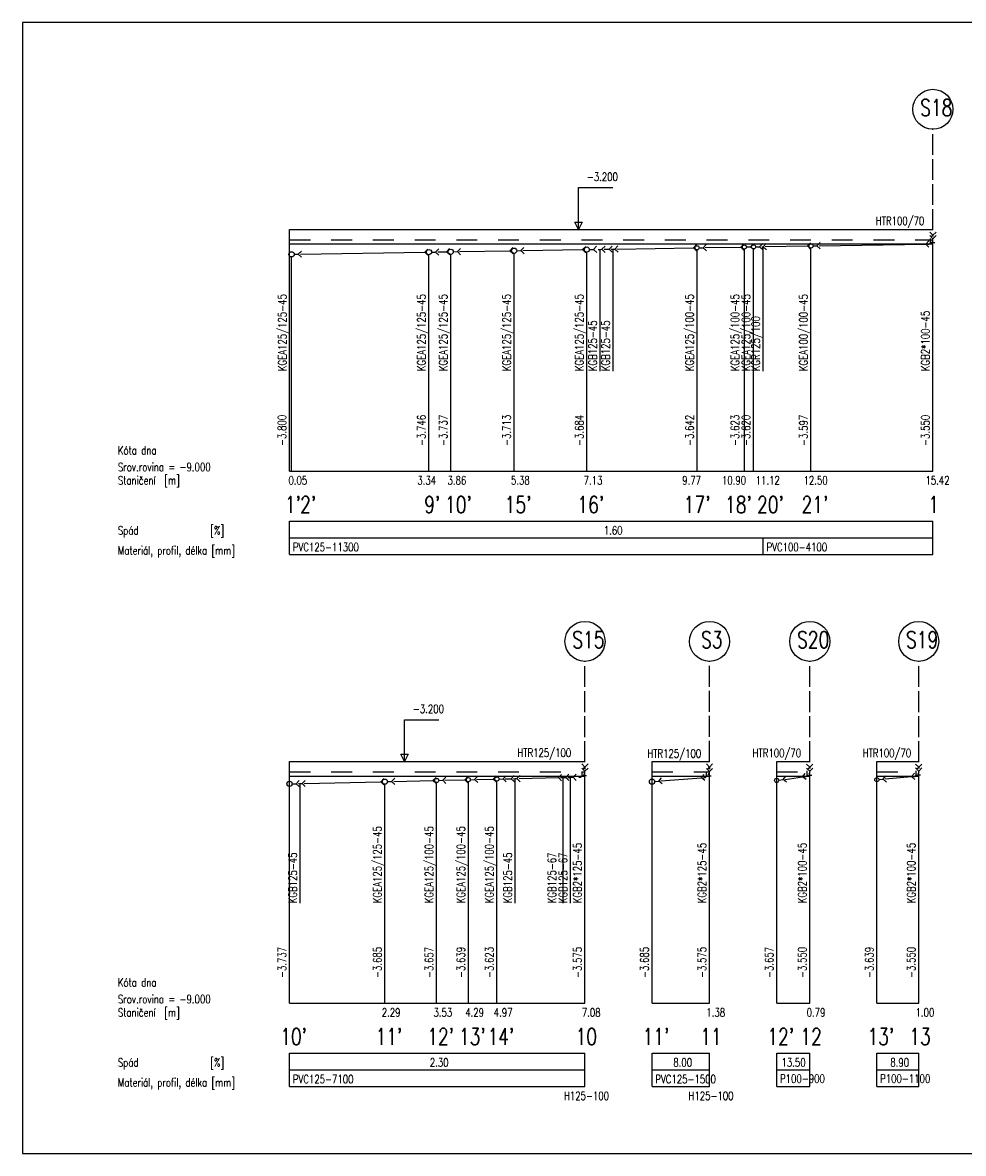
# Model space of a CAD drawing. Extents: x -388847 to -134749, y 81682 to 194994.
# Tile 1 of 23: x -388847 to -366292, y 110834 to 137952. Entities that reach past the tile are written whole.
import ezdxf

# ---------------------------------------------------------------- set-up
doc = ezdxf.new("R2010")
doc.units = 0
doc.header["$MEASUREMENT"] = 0
doc.linetypes.add('CARKOVANA_S', pattern=[6, 5, -1])
doc.linetypes.add('HYDROIZOLACE', pattern=[10, 5, -5])
for name, color, linetype in [('K0_PR721_KONSTRUKCE_TENKE', 7, 'Continuous'), ('K0_PR721_KONSTRUKCE_TLUSTE', 1, 'Continuous'), ('K0_PR721_POPIS_CARY', 7, 'Continuous'), ('K0_PR721_POPIS_TENKE', 7, 'Continuous'), ('K0_PR721_POPIS_TLUSTE', 1, 'Continuous'), ('K0_PR721_POTRUBI_TENKE', 7, 'Continuous'), ('K0_PR721_POTRUBI_TLUSTE', 1, 'Continuous')]:
    doc.layers.add(name, color=color, linetype=linetype)
doc.styles.add('SIMP_CZ', font='simplex.shx', dxfattribs={"width": 0.8})

msp = doc.modelspace()

# ---------------------------------------------------------------- linework, layer by layer
at = {"layer": 'K0_PR721_KONSTRUKCE_TENKE'}
for p, q in [((-382446.9, 132993.6), (-367022.9, 132993.6)), ((-382446.9, 132643.6), (-367022.9, 132643.6)), ((-382446.9, 120233.6), (-375363.9, 120233.6)), ((-373756.9, 120233.6), (-372377.9, 120233.6)), ((-370766.9, 120233.6), (-369974.9, 120233.6)), ((-368366.9, 120233.6), (-367362.9, 120233.6)), ((-382446.9, 119883.6), (-375363.9, 119883.6)), ((-373756.9, 119883.6), (-372377.9, 119883.6)), ((-370766.9, 119883.6), (-369974.9, 119883.6)), ((-368366.9, 119883.6), (-367362.9, 119883.6))]:
    msp.add_line(p, q, dxfattribs=at)
at = {"layer": 'K0_PR721_KONSTRUKCE_TLUSTE', "linetype": 'HYDROIZOLACE', "ltscale": 100}
for p, q in [((-382446.9, 132743.6), (-367022.9, 132743.6)), ((-382446.9, 119983.6), (-375363.9, 119983.6)), ((-373756.9, 119983.6), (-372377.9, 119983.6)), ((-370766.9, 119983.6), (-369974.9, 119983.6)), ((-368366.9, 119983.6), (-367362.9, 119983.6))]:
    msp.add_line(p, q, dxfattribs=at)
at = {"layer": 'K0_PR721_POPIS_CARY'}
for p, q in [((-317166.9, 137951.6), (-388846.9, 137951.6)), ((-388846.9, 137951.6), (-388846.9, 110833.6)), ((-375519.9, 132993.6), (-375519.9, 133993.6)), ((-375519.9, 133993.6), (-374694.9, 133993.6)), ((-375519.9, 132993.6), (-375607.4, 133168.6)), ((-375607.4, 133168.6), (-375432.4, 133168.6)), ((-375432.4, 133168.6), (-375519.9, 132993.6)), ((-382446.9, 132393.6), (-382446.9, 132993.6)), ((-367022.9, 132643.6), (-367022.9, 132729.9)), ((-367022.9, 127193.6), (-367022.9, 132643.6)), ((-382446.9, 127193.6), (-382446.9, 132393.6)), ((-379104.9, 127193.6), (-379104.9, 132385.3)), ((-378582.9, 127193.6), (-378582.9, 132393.7)), ((-377062.9, 127193.6), (-377062.9, 132418.4)), ((-375319.9, 127193.6), (-375319.9, 132446.6)), ((-374998.9, 129593.6), (-374998.9, 132514.3)), ((-374688.9, 129593.6), (-374688.9, 132519.3)), ((-372676.9, 127193.6), (-372676.9, 132502)), ((-371541.9, 127193.6), (-371541.9, 132520.3)), ((-371322.9, 127193.6), (-371322.9, 132523.9)), ((-371090.9, 129593.6), (-371090.9, 132577.7)), ((-369945.9, 127193.6), (-369945.9, 132546.2)), ((-382397.9, 127193.6), (-382397.9, 132331.9)), ((-382446.9, 125993.6), (-367022.9, 125993.6)), ((-382446.9, 125193.6), (-382446.9, 125993.6)), ((-367022.9, 125193.6), (-367022.9, 125993.6)), ((-382446.9, 125593.6), (-367022.9, 125593.6)), ((-371090.9, 125193.6), (-371090.9, 125593.6)), ((-382446.9, 125193.6), (-367022.9, 125193.6)), ((-379690.4, 120233.6), (-379690.4, 121233.6)), ((-379690.4, 121233.6), (-378865.4, 121233.6)), ((-379690.4, 120233.6), (-379777.9, 120408.6)), ((-379777.9, 120408.6), (-379602.9, 120408.6)), ((-379602.9, 120408.6), (-379690.4, 120233.6)), ((-382446.9, 119696.2), (-382446.9, 120233.6)), ((-373756.9, 119748.6), (-373756.9, 120233.6)), ((-370766.9, 119777.1), (-370766.9, 120233.6)), ((-368366.9, 119794.5), (-368366.9, 120233.6)), ((-375363.9, 119858.6), (-375363.9, 119954.6)), ((-372377.9, 119858.6), (-372377.9, 119949.1)), ((-369974.9, 119883.6), (-369974.9, 119959.5)), ((-369974.9, 114433.6), (-369974.9, 119883.6)), ((-367362.9, 119883.6), (-367362.9, 119963.5)), ((-367362.9, 114433.6), (-367362.9, 119883.6)), ((-382446.9, 114433.6), (-382446.9, 119696.2)), ((-382188.9, 116833.6), (-382188.9, 119702.2)), ((-380160.9, 114433.6), (-380160.9, 119686.1)), ((-378920.9, 114433.6), (-378920.9, 119727.1)), ((-378159.9, 114433.6), (-378159.9, 119744.5)), ((-377475.9, 114433.6), (-377475.9, 119760.2)), ((-377035.9, 116833.6), (-377035.9, 119820.3)), ((-375884.9, 116833.6), (-375884.9, 119846.7)), ((-375709.9, 116833.6), (-375709.9, 119850.7)), ((-375363.9, 114433.6), (-375363.9, 119858.6)), ((-373756.9, 114433.6), (-373756.9, 119748.6)), ((-372377.9, 114433.6), (-372377.9, 119858.6)), ((-370766.9, 114433.6), (-370766.9, 119777.1)), ((-368366.9, 114433.6), (-368366.9, 119794.5)), ((-382446.9, 113233.6), (-375363.9, 113233.6)), ((-382446.9, 112433.6), (-382446.9, 113233.6)), ((-375363.9, 112433.6), (-375363.9, 113233.6)), ((-373756.9, 113233.6), (-372377.9, 113233.6)), ((-373756.9, 112433.6), (-373756.9, 113233.6)), ((-372377.9, 112433.6), (-372377.9, 113233.6)), ((-370766.9, 113233.6), (-369974.9, 113233.6)), ((-370766.9, 112433.6), (-370766.9, 113233.6)), ((-369974.9, 112433.6), (-369974.9, 113233.6)), ((-368366.9, 113233.6), (-367362.9, 113233.6)), ((-368366.9, 112433.6), (-368366.9, 113233.6)), ((-367362.9, 112433.6), (-367362.9, 113233.6)), ((-382446.9, 112833.6), (-375363.9, 112833.6)), ((-373756.9, 112833.6), (-372377.9, 112833.6)), ((-370766.9, 112833.6), (-369974.9, 112833.6)), ((-368366.9, 112833.6), (-367362.9, 112833.6)), ((-382446.9, 112433.6), (-375363.9, 112433.6)), ((-373756.9, 112433.6), (-372377.9, 112433.6)), ((-370766.9, 112433.6), (-369974.9, 112433.6)), ((-368366.9, 112433.6), (-367362.9, 112433.6)), ((-388846.9, 110833.6), (-317166.9, 110833.6))]:
    msp.add_line(p, q, dxfattribs=at)
at = {"layer": 'K0_PR721_POPIS_CARY', "linetype": 'CARKOVANA_S', "ltscale": 100}
for p, q in [((-367022.9, 132978.6), (-367022.9, 135392.6)), ((-375363.9, 120218.6), (-375363.9, 122632.6)), ((-372377.9, 120224.6), (-372377.9, 122632.6)), ((-369974.9, 120218.6), (-369974.9, 122632.6)), ((-367362.9, 120218.6), (-367362.9, 122632.6))]:
    msp.add_line(p, q, dxfattribs=at)
at = {"layer": 'K0_PR721_POPIS_CARY'}
for centre in [(-367022.9, 135872.6), (-375363.9, 123112.6), (-372377.9, 123112.6), (-369974.9, 123112.6), (-367362.9, 123112.6)]:
    msp.add_circle(centre, 480, dxfattribs=at)
at = {"layer": 'K0_PR721_POPIS_TLUSTE'}
for p, q in [((-382446.9, 127193.6), (-367022.9, 127193.6)), ((-382446.9, 114433.6), (-375363.9, 114433.6)), ((-373756.9, 114433.6), (-372377.9, 114433.6)), ((-370766.9, 114433.6), (-369974.9, 114433.6)), ((-368366.9, 114433.6), (-367362.9, 114433.6))]:
    msp.add_line(p, q, dxfattribs=at)
at = {"layer": 'K0_PR721_POTRUBI_TENKE'}
for p, q in [((-367022.9, 132853.6), (-367097.9, 132928.6)), ((-366947.9, 132928.6), (-367022.9, 132853.6)), ((-372764.9, 132550.5), (-372691.1, 132626.7)), ((-372529.9, 132554.3), (-372456.1, 132630.5)), ((-371629.9, 132568.9), (-371556.1, 132645.1)), ((-371394.9, 132572.7), (-371321.1, 132648.9)), ((-371175.9, 132576.3), (-371102.1, 132652.5)), ((-371090.9, 132577.7), (-371017.1, 132653.9)), ((-370030.9, 132594.8), (-369957.1, 132671)), ((-369802.9, 132598.5), (-369729.1, 132674.7)), ((-367195.6, 132640.8), (-367121.8, 132717)), ((-367119.4, 132567), (-367195.6, 132640.8)), ((-367022.9, 132768.9), (-367097.9, 132843.9)), ((-367083, 132669.8), (-367083, 132775.8)), ((-366976.9, 132669.8), (-367083, 132669.8)), ((-367062.9, 132820.6), (-367022.9, 132853.6)), ((-367022.9, 132853.6), (-367022.9, 132820.6)), ((-366947.9, 132843.9), (-367022.9, 132768.9)), ((-382236.9, 132397), (-382163.2, 132473.2)), ((-382160.7, 132323.3), (-382236.9, 132397)), ((-379205.9, 132446.1), (-379132.1, 132522.3)), ((-379129.7, 132372.4), (-379205.9, 132446.1)), ((-378943.9, 132450.4), (-378870.1, 132526.6)), ((-378867.7, 132376.6), (-378943.9, 132450.4)), ((-378683.9, 132454.6), (-378610.1, 132530.8)), ((-378607.7, 132380.8), (-378683.9, 132454.6)), ((-378421.9, 132458.9), (-378348.1, 132535.1)), ((-378345.7, 132385.1), (-378421.9, 132458.9)), ((-377163.9, 132479.2), (-377090.1, 132555.4)), ((-377087.7, 132405.5), (-377163.9, 132479.2)), ((-376901.9, 132483.5), (-376828.1, 132559.7)), ((-376825.7, 132409.7), (-376901.9, 132483.5)), ((-375420.9, 132507.5), (-375347.1, 132583.7)), ((-375344.7, 132433.7), (-375420.9, 132507.5)), ((-375158.9, 132511.7), (-375085.1, 132587.9)), ((-375082.7, 132438), (-375158.9, 132511.7)), ((-374956.9, 132515), (-374883.1, 132591.2)), ((-374880.7, 132441.2), (-374956.9, 132515)), ((-374785.9, 132517.8), (-374712.1, 132594)), ((-374709.7, 132444), (-374785.9, 132517.8)), ((-374646.9, 132520), (-374573.1, 132596.2)), ((-374570.7, 132446.3), (-374646.9, 132520)), ((-372688.7, 132476.7), (-372764.9, 132550.5)), ((-372453.7, 132480.6), (-372529.9, 132554.3)), ((-371553.7, 132495.1), (-371629.9, 132568.9)), ((-371318.7, 132499), (-371394.9, 132572.7)), ((-371099.7, 132502.5), (-371175.9, 132576.3)), ((-371125.9, 132577.1), (-371090.9, 132577.7)), ((-371090.9, 132577.7), (-371125.2, 132537.1)), ((-371014.7, 132503.9), (-371090.9, 132577.7)), ((-369954.7, 132521.1), (-370030.9, 132594.8)), ((-369726.7, 132524.8), (-369802.9, 132598.5)), ((-375363.9, 120099.6), (-375438.9, 120174.6)), ((-375288.9, 120174.6), (-375363.9, 120099.6)), ((-372377.9, 120099.6), (-372452.9, 120174.6)), ((-372302.9, 120174.6), (-372377.9, 120099.6)), ((-369974.9, 120093.6), (-370049.9, 120168.6)), ((-369899.9, 120168.6), (-369974.9, 120093.6)), ((-367362.9, 120093.6), (-367437.9, 120168.6)), ((-367287.9, 120168.6), (-367362.9, 120093.6)), ((-378247.9, 119792.5), (-378174.6, 119869.2)), ((-378012.9, 119797.9), (-377939.7, 119874.6)), ((-377563.9, 119808.2), (-377490.6, 119884.9)), ((-377328.9, 119813.6), (-377255.7, 119890.3)), ((-377132.9, 119818.1), (-377059.6, 119894.8)), ((-376993.9, 119821.2), (-376920.7, 119897.9)), ((-375999.9, 119844), (-375926.6, 119920.7)), ((-375824.9, 119848), (-375751.7, 119924.7)), ((-375649.9, 119852.1), (-375576.7, 119928.8)), ((-375363.9, 119996.6), (-375438.9, 120071.6)), ((-375432.5, 119886), (-375432.5, 119992.1)), ((-375326.4, 119886), (-375432.5, 119886)), ((-375403.9, 120048.6), (-375363.9, 120099.6)), ((-375363.9, 120099.6), (-375363.9, 120048.6)), ((-375288.9, 120071.6), (-375363.9, 119996.6)), ((-372572.9, 119843.1), (-372504.1, 119923.8)), ((-372377.9, 119991.1), (-372452.9, 120066.1)), ((-372446.5, 119880.5), (-372446.5, 119986.5)), ((-372340.4, 119880.5), (-372446.5, 119880.5)), ((-372417.9, 120048.6), (-372377.9, 120099.6)), ((-372377.9, 120099.6), (-372377.9, 120048.6)), ((-372302.9, 120066.1), (-372377.9, 119991.1)), ((-370616.3, 119797.3), (-370551.9, 119881.7)), ((-370146.8, 119860.5), (-370082.5, 119944.8)), ((-369974.9, 119998.5), (-370049.9, 120073.5)), ((-370035, 119899.4), (-370035, 120005.4)), ((-369928.9, 119899.4), (-370035, 119899.4)), ((-370014.9, 120060.6), (-369974.9, 120093.6)), ((-369974.9, 120093.6), (-369974.9, 120060.6)), ((-369899.9, 120073.5), (-369974.9, 119998.5)), ((-368215.5, 119808), (-368147.4, 119889.3)), ((-367535.2, 119868.3), (-367467.2, 119949.6)), ((-367453.9, 119800.2), (-367535.2, 119868.3)), ((-367362.9, 120002.5), (-367437.9, 120077.5)), ((-367423, 119903.4), (-367423, 120009.5)), ((-367316.9, 119903.4), (-367423, 119903.4)), ((-367402.9, 120060.6), (-367362.9, 120093.6)), ((-367362.9, 120093.6), (-367362.9, 120060.6)), ((-367287.9, 120077.5), (-367362.9, 120002.5)), ((-382285.9, 119699.9), (-382212.7, 119776.6)), ((-382209.2, 119626.7), (-382285.9, 119699.9)), ((-382146.9, 119703.1), (-382073.6, 119779.8)), ((-382070.2, 119629.9), (-382146.9, 119703.1)), ((-380261.9, 119746.3), (-380188.6, 119823)), ((-380185.2, 119673.1), (-380261.9, 119746.3)), ((-379999.9, 119752.3), (-379926.7, 119829)), ((-379923.2, 119679.1), (-379999.9, 119752.3)), ((-379008.9, 119775.1), (-378935.6, 119851.8)), ((-378932.2, 119701.8), (-379008.9, 119775.1)), ((-378773.9, 119780.4), (-378700.7, 119857.1)), ((-378697.2, 119707.2), (-378773.9, 119780.4)), ((-378171.2, 119719.2), (-378247.9, 119792.5)), ((-377936.2, 119724.6), (-378012.9, 119797.9)), ((-377487.2, 119734.9), (-377563.9, 119808.2)), ((-377252.2, 119740.3), (-377328.9, 119813.6)), ((-377056.2, 119744.8), (-377132.9, 119818.1)), ((-376917.2, 119748), (-376993.9, 119821.2)), ((-375923.2, 119770.8), (-375999.9, 119844)), ((-375748.2, 119774.8), (-375824.9, 119848)), ((-375573.2, 119778.8), (-375649.9, 119852.1)), ((-373596.4, 119761.4), (-373527.6, 119842.2)), ((-373515.7, 119692.6), (-373596.4, 119761.4)), ((-372492.2, 119774.3), (-372572.9, 119843.1)), ((-370531.9, 119733), (-370616.3, 119797.3)), ((-370062.5, 119796.1), (-370146.8, 119860.5)), ((-368134.2, 119739.9), (-368215.5, 119808))]:
    msp.add_line(p, q, dxfattribs=at)
for centre, radius in [((-371541.9, 132570.3), 50), ((-371322.9, 132573.9), 50), ((-369945.9, 132596.2), 50), ((-382397.9, 132394.4), 62.5), ((-379104.9, 132447.8), 62.5), ((-378582.9, 132456.2), 62.5), ((-377062.9, 132480.9), 62.5), ((-375319.9, 132509.1), 62.5), ((-372676.9, 132552), 50), ((-382446.9, 119696.2), 62.5), ((-380160.9, 119748.6), 62.5), ((-378920.9, 119777.1), 50), ((-378159.9, 119794.5), 50), ((-377475.9, 119810.2), 50), ((-373756.9, 119748.6), 62.5), ((-370766.9, 119777.1), 50), ((-368366.9, 119794.5), 50)]:
    msp.add_circle(centre, radius, dxfattribs=at)
at = {"layer": 'K0_PR721_POTRUBI_TLUSTE'}
for p, q in [((-369752.9, 132599.3), (-367195.6, 132640.8)), ((-367145.6, 132641.6), (-367110.6, 132642.2)), ((-367110.6, 132642.2), (-367083, 132669.8)), ((-367047.6, 132705.1), (-367022.9, 132729.9)), ((-367022.9, 132729.9), (-367022.9, 132768.9)), ((-382448.9, 132393.6), (-382460.4, 132393.4)), ((-382335.4, 132395.4), (-382236.9, 132397)), ((-382186.9, 132397.8), (-379205.9, 132446.1)), ((-379155.9, 132446.9), (-379167.4, 132446.8)), ((-379042.4, 132448.8), (-378943.9, 132450.4)), ((-378893.9, 132451.2), (-378683.9, 132454.6)), ((-378633.9, 132455.4), (-378645.4, 132455.2)), ((-378520.4, 132457.3), (-378421.9, 132458.9)), ((-378371.9, 132459.7), (-377163.9, 132479.2)), ((-377113.9, 132480), (-377125.4, 132479.9)), ((-377000.4, 132481.9), (-376901.9, 132483.5)), ((-376851.9, 132484.3), (-375420.9, 132507.5)), ((-375370.9, 132508.3), (-375382.4, 132508.1)), ((-375257.4, 132510.1), (-375158.9, 132511.7)), ((-375045.9, 132513.6), (-374998.9, 132514.3)), ((-374998.9, 132514.3), (-374956.9, 132515)), ((-374906.9, 132515.8), (-374785.9, 132517.8)), ((-374735.9, 132518.6), (-374688.9, 132519.3)), ((-374688.9, 132519.3), (-374646.9, 132520)), ((-374596.9, 132520.8), (-372764.9, 132550.5)), ((-372714.9, 132551.3), (-372726.9, 132551.1)), ((-372626.9, 132552.8), (-372529.9, 132554.3)), ((-372479.9, 132555.1), (-371629.9, 132568.9)), ((-371579.9, 132569.7), (-371591.9, 132569.5)), ((-371491.9, 132571.2), (-371394.9, 132572.7)), ((-371360.9, 132573.3), (-371372.9, 132573.1)), ((-371272.9, 132574.7), (-371175.9, 132576.3)), ((-371040.9, 132578.5), (-370030.9, 132594.8)), ((-369980.9, 132595.6), (-369995.9, 132595.4)), ((-369895.9, 132597), (-369802.9, 132598.5)), ((-375462.2, 119856.4), (-375432.5, 119886)), ((-375397.1, 119921.4), (-375363.9, 119954.6)), ((-375363.9, 119954.6), (-375363.9, 119996.6)), ((-372476.2, 119850.8), (-372446.5, 119880.5)), ((-372411.1, 119915.8), (-372377.9, 119949.1)), ((-372377.9, 119949.1), (-372377.9, 119991.1)), ((-370097.3, 119867.1), (-370062.6, 119871.8)), ((-370062.6, 119871.8), (-370035, 119899.4)), ((-369999.6, 119934.7), (-369974.9, 119959.5)), ((-369974.9, 119959.5), (-369974.9, 119998.5)), ((-368165.7, 119812.4), (-367535.2, 119868.3)), ((-367485.4, 119872.7), (-367450.6, 119875.8)), ((-367450.6, 119875.8), (-367423, 119903.4)), ((-367387.6, 119938.8), (-367362.9, 119963.5)), ((-367362.9, 119963.5), (-367362.9, 120002.5)), ((-382384.4, 119697.7), (-382285.9, 119699.9)), ((-382235.9, 119701.1), (-382188.9, 119702.2)), ((-382188.9, 119702.2), (-382146.9, 119703.1)), ((-382096.9, 119704.3), (-380261.9, 119746.3)), ((-380211.9, 119747.5), (-380223.4, 119747.2)), ((-380098.4, 119750.1), (-379999.9, 119752.3)), ((-379950, 119753.5), (-379008.9, 119775.1)), ((-378958.9, 119776.2), (-378970.9, 119775.9)), ((-378870.9, 119778.2), (-378773.9, 119780.4)), ((-378724, 119781.6), (-378247.9, 119792.5)), ((-378197.9, 119793.6), (-378209.9, 119793.4)), ((-378109.9, 119795.7), (-378012.9, 119797.9)), ((-377963, 119799), (-377563.9, 119808.2)), ((-377513.9, 119809.3), (-377525.9, 119809)), ((-377425.9, 119811.3), (-377328.9, 119813.6)), ((-377279, 119814.7), (-377132.9, 119818.1)), ((-377082.9, 119819.2), (-377035.9, 119820.3)), ((-377035.9, 119820.3), (-376993.9, 119821.2)), ((-376943.9, 119822.4), (-375999.9, 119844)), ((-375949.9, 119845.2), (-375884.9, 119846.7)), ((-375884.9, 119846.7), (-375824.9, 119848)), ((-375774.9, 119849.2), (-375709.9, 119850.7)), ((-375709.9, 119850.7), (-375649.9, 119852.1)), ((-375509.2, 119855.3), (-375462.2, 119856.4)), ((-373694.6, 119753.6), (-373596.4, 119761.4)), ((-373546.6, 119765.4), (-372572.9, 119843.1)), ((-372523, 119847), (-372476.2, 119850.8)), ((-370717.3, 119783.7), (-370616.3, 119797.3)), ((-370566.7, 119804), (-370146.8, 119860.5)), ((-368317.1, 119798.9), (-368215.5, 119808))]:
    msp.add_line(p, q, dxfattribs=at)

# ---------------------------------------------------------------- texts
at = {"layer": 'K0_PR721_POPIS_TENKE', "style": 'SIMP_CZ', "width": 0.75}
for s, p in [('-3.200', (-375319.9, 134153.6)), ('HTR100/70', (-368392.5, 133097.7)), ('Kóta dna', (-386562.8, 127593.6)), ('Srov.rovina = -9.000 ', (-386562.8, 127193.6)), ('Staničení  [m]', (-386562.8, 126873.6)), ('  0.05', (-382679.2, 126873.6)), ('  3.34', (-379588.6, 126873.6)), ('  3.86', (-378864.1, 126873.6)), ('  5.38', (-377344.2, 126873.6)), ('  7.13', (-375601.2, 126873.6)), ('  9.77', (-373237.9, 126873.6)), (' 10.90', (-372183, 126873.6)), (' 11.12', (-371374.3, 126873.6)), (' 12.50', (-370227.1, 126873.6)), (' 15.42', (-367304.2, 126873.6)), ('Spád               [%]', (-386562.8, 125673.6)), (' 1.60', (-375016.2, 125673.6)), ('Materiál, profil, délka [mm]', (-386562.8, 125193.6)), ('PVC125-11300', (-382366.9, 125273.6)), ('PVC100-4100', (-371010.9, 125273.6)), ('-3.200', (-379490.4, 121393.6)), ('HTR125/100', (-376986, 120341.3)), ('HTR125/100', (-373869.9, 120323.3)), ('HTR100/70', (-371345.5, 120335.9)), ('HTR100/70', (-368706.7, 120335.2)), ('Kóta dna', (-386562.8, 114833.6)), ('Srov.rovina = -9.000 ', (-386562.8, 114433.6)), ('Staničení  [m]', (-386562.8, 114113.6)), ('  2.29', (-380442.1, 114113.6)), ('  3.53', (-379202.1, 114113.6)), ('  4.29', (-378441.1, 114113.6)), ('  4.97', (-377757.1, 114113.6)), ('  7.08', (-375645.1, 114113.6)), ('  1.38', (-372659.2, 114113.6)), ('  0.79', (-370256.2, 114113.6)), ('  1.00', (-367644.2, 114113.6)), ('Spád               [%]', (-386562.8, 112913.6)), (' 2.30', (-379186.6, 112913.6)), (' 8.00', (-373348.7, 112913.6)), ('13.50', (-370652.2, 112913.6)), (' 8.90', (-368146.2, 112913.6)), ('Materiál, profil, délka [mm]', (-386562.8, 112433.6)), ('PVC125-7100', (-382366.9, 112513.6)), ('PVC125-1500', (-373676.9, 112513.6)), ('P100-900', (-370686.9, 112526.8)), ('P100-1100', (-368286.9, 112526.8)), ('H125-100', (-375868.2, 112113.6)), ('H125-100', (-372882.2, 112113.6))]:
    msp.add_text(s, height=200, dxfattribs=at).set_placement(p)
for s, p in [('KGEA125/125-45', (-382520.3, 129593.6)), ('KGEA125/125-45', (-379184.9, 129593.6)), ('KGEA125/125-45', (-378662.9, 129593.6)), ('KGEA125/125-45', (-377142.9, 129593.6)), ('KGEA125/125-45', (-375399.9, 129593.6)), ('KGEA125/100-45', (-372756.9, 129593.6)), ('KGEA125/100-45', (-371666.4, 129593.6)), ('KGEA125/100-45', (-371402.9, 129593.6)), ('KGEA100/100-45', (-370025.9, 129593.6)), ('KGR125/100', (-371170.9, 129593.6)), ('KGB2*100-45', (-367102.9, 129593.6)), ('KGB125-45', (-375078.9, 129593.6)), ('KGB125-45', (-374768.9, 129593.6)), ('  -3.800', (-382526.9, 127593.6)), ('  -3.746', (-379184.9, 127593.6)), ('  -3.737', (-378662.9, 127593.6)), ('  -3.713', (-377142.9, 127593.6)), ('  -3.684', (-375399.9, 127593.6)), ('  -3.642', (-372756.9, 127593.6)), ('  -3.623', (-371666.4, 127593.6)), ('  -3.620', (-371402.9, 127593.6)), ('  -3.597', (-370025.9, 127593.6)), ('  -3.550', (-367102.9, 127593.6)), ('KGEA125/125-45', (-380240.9, 116833.6)), ('KGEA125/100-45', (-379000.9, 116833.6)), ('KGEA125/100-45', (-378239.9, 116833.6)), ('KGEA125/100-45', (-377555.9, 116833.6)), ('KGB2*125-45', (-375443.9, 116833.6)), ('KGB2*125-45', (-372457.9, 116833.6)), ('KGB2*100-45', (-370054.9, 116833.6)), ('KGB2*100-45', (-367442.9, 116833.6)), ('KGB125-45', (-382268.9, 116833.6)), ('KGB125-45', (-377115.9, 116833.6)), ('KGB125-67', (-376057.6, 116833.6)), ('KGB125-67', (-375789.9, 116833.6)), ('  -3.737', (-382526.9, 114833.6)), ('  -3.685', (-380240.9, 114833.6)), ('  -3.657', (-379000.9, 114833.6)), ('  -3.639', (-378239.9, 114833.6)), ('  -3.623', (-377555.9, 114833.6)), ('  -3.575', (-375443.9, 114833.6)), ('  -3.685', (-373836.9, 114833.6)), ('  -3.575', (-372457.9, 114833.6)), ('  -3.657', (-370846.9, 114833.6)), ('  -3.550', (-370054.9, 114833.6)), ('  -3.639', (-368446.9, 114833.6)), ('  -3.550', (-367442.9, 114833.6))]:
    msp.add_text(s, height=200, rotation=90, dxfattribs=at).set_placement(p)
at = {"layer": 'K0_PR721_POPIS_TLUSTE', "style": 'SIMP_CZ', "width": 0.75}
for s, p in [('S18', (-367326.7, 135712.6)), ("1'", (-382559.4, 126193.6)), ("2'", (-382192.7, 126193.6)), ("9'", (-379217.4, 126193.6)), ("10'", (-378719.3, 126193.6)), ("15'", (-377287.9, 126193.6)), ("16'", (-375544.9, 126193.6)), ("17'", (-372996.1, 126193.6)), ("18'", (-372005.3, 126193.6)), ("20'", (-371238.1, 126193.6)), ("21'", (-370170.9, 126193.6)), ('1', (-367135.4, 126193.6)), ('S15', (-375667.7, 122952.6)), ('S3', (-372580.4, 122952.6)), ('S20', (-370278.7, 122952.6)), ('S19', (-367666.7, 122952.6)), ("10'", (-382671.9, 113433.6)), ("11'", (-380385.9, 113433.6)), ("12'", (-379145.9, 113433.6)), ("13'", (-378384.9, 113433.6)), ("14'", (-377700.9, 113433.6)), ('10', (-375588.9, 113433.6)), ("11'", (-373981.9, 113433.6)), ('11', (-372602.9, 113433.6)), ("12'", (-370991.9, 113433.6)), ('12', (-370199.9, 113433.6)), ("13'", (-368591.9, 113433.6)), ('13', (-367587.9, 113433.6))]:
    msp.add_text(s, height=400, dxfattribs=at).set_placement(p)

doc.saveas('drawing.dxf')
